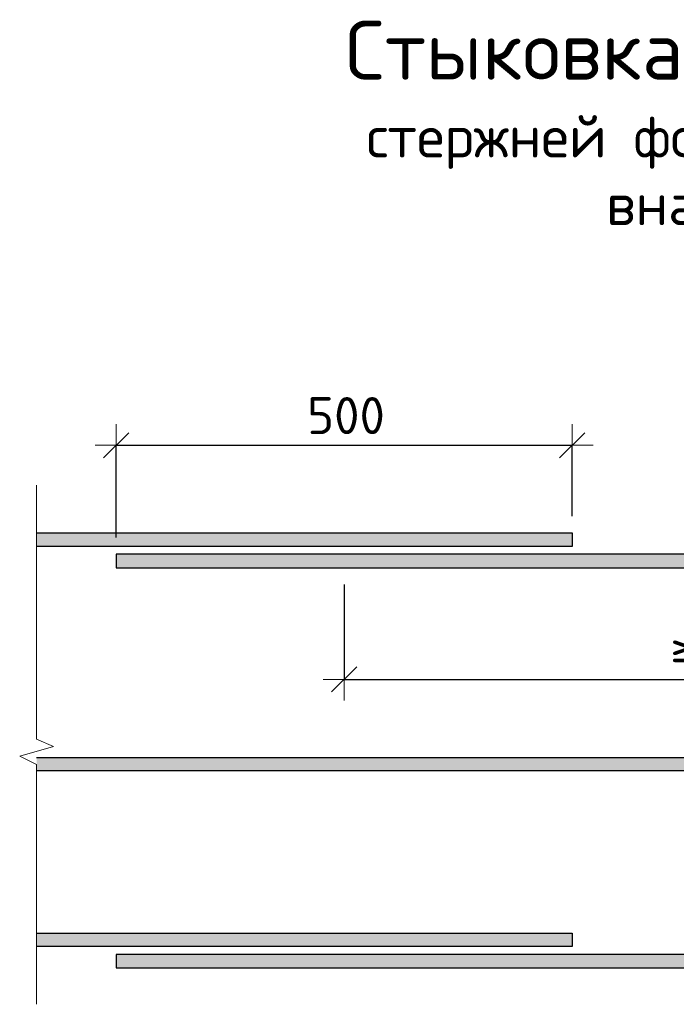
# Model space of a CAD drawing. Header units: metres. Extents: x -38 to 114, y -15 to 21.
# Tile 220 of 244: x 75.926 to 76.511, y 6.683 to 7.56. Entities that reach past the tile are written whole.
import ezdxf

# ---------------------------------------------------------------- set-up
doc = ezdxf.new("R2010")
doc.units = ezdxf.units.M
doc.header["$PDMODE"] = 65
for name, color, linetype, lineweight, true_color in [('XR$3$Арм.стержн.ниж.зоны Х', 7, 'Continuous', 35, 0xc600c6), ('XR$4$Арм.стержн.ниж.зоны Х', 7, 'Continuous', 35, 0xc600c6), ('XR$6$Арм.стержн.ниж.зоны Х', 7, 'Continuous', 35, 0xc600c6)]:
    doc.layers.add(name, color=color, linetype=linetype, lineweight=lineweight, true_color=true_color)
for name, color, linetype, lineweight in [('XR$3$Размерная линия_ общее', 7, 'Continuous', 13), ('XR$4$Размерная линия_ общее', 7, 'Continuous', 13), ('XR$6$Размерная линия_ общее', 7, 'Continuous', 13)]:
    doc.layers.add(name, color=color, linetype=linetype, lineweight=lineweight)
doc.styles.add('ISOCPEUR', font='txt')
doc.dimstyles.new('DIMSTYLE_33', dxfattribs={"dimtxt": 0.033, "dimasz": 0.0375, "dimexe": 0, "dimexo": 0, "dimgap": 0.0165, "dimtad": 2, "dimdec": 0, "dimlfac": 1000, "dimrnd": 1, "dimzin": 12, "dimdsep": 46, "dimtxsty": 'ISOCPEUR', "dimblk1": 'ALL_ML_STRICH', "dimblk2": 'ALL_ML_STRICH', "dimsah": 1, "dimcen": 0, "dimclrd": 7, "dimclre": 256, "dimclrt": 7, "dimadec": 0, "dimazin": 0, "dimtfac": 1, "dimtdec": 0, "dimtix": 1, "dimtmove": 2, "dimatfit": 3, "dimfxl": 0, "dimtzin": 0, "dimlwd": 0, "dimlwe": -3, "dimarcsym": 0})
doc.dimstyles.new('DIMSTYLE_6', dxfattribs={"dimtxt": 0.033, "dimasz": 0.0375, "dimexe": 0, "dimexo": 0, "dimgap": 0.0165, "dimtad": 2, "dimdec": 0, "dimlfac": 1000, "dimrnd": 1, "dimzin": 12, "dimdsep": 46, "dimtxsty": 'ISOCPEUR', "dimblk1": 'ALL_ML_STRICH', "dimblk2": 'ALL_ML_STRICH', "dimsah": 1, "dimcen": 0, "dimclrd": 7, "dimclre": 256, "dimclrt": 7, "dimadec": 0, "dimazin": 0, "dimtfac": 1, "dimtdec": 0, "dimtix": 1, "dimtmove": 2, "dimatfit": 3, "dimfxl": 0, "dimtzin": 0, "dimlwd": 0, "dimlwe": -3, "dimarcsym": 0})
doc.dimstyles.new('DIMSTYLE_7', dxfattribs={"dimtxt": 0.033, "dimasz": 0.0375, "dimexe": 0, "dimexo": 0, "dimgap": 0.0165, "dimtad": 2, "dimdec": 0, "dimlfac": 1000, "dimrnd": 1, "dimzin": 12, "dimdsep": 46, "dimtxsty": 'ISOCPEUR', "dimblk1": 'ALL_ML_STRICH', "dimblk2": 'ALL_ML_STRICH', "dimsah": 1, "dimcen": 0, "dimclrd": 7, "dimclre": 256, "dimclrt": 7, "dimadec": 0, "dimazin": 0, "dimtfac": 1, "dimtdec": 0, "dimtix": 1, "dimtmove": 2, "dimatfit": 3, "dimfxl": 0, "dimtzin": 0, "dimlwd": 0, "dimlwe": -3, "dimarcsym": 0})
doc.dimstyles.new('DIMSTYLE_8', dxfattribs={"dimtxt": 0.033, "dimasz": 0.0375, "dimexe": 0, "dimexo": 0, "dimgap": 0.0165, "dimtad": 2, "dimdec": 0, "dimlfac": 1000, "dimrnd": 1, "dimzin": 12, "dimdsep": 46, "dimtxsty": 'ISOCPEUR', "dimblk1": 'ALL_ML_STRICH', "dimblk2": 'ALL_ML_STRICH', "dimsah": 1, "dimcen": 0, "dimclrd": 7, "dimclre": 256, "dimclrt": 7, "dimadec": 0, "dimazin": 0, "dimtfac": 1, "dimtdec": 0, "dimtix": 1, "dimtmove": 2, "dimatfit": 3, "dimfxl": 0, "dimtzin": 0, "dimlwd": 0, "dimlwe": -3, "dimarcsym": 0})

# ---------------------------------------------------------------- blocks, each defined once
blk = doc.blocks.new('ALL_ML_STRICH')
at = {"color": 0, "linetype": 'ByBlock', "lineweight": -2}
for p, q in [((0, -0.5), (0, 0.5)), ((-0.3, -0.3), (0.3, 0.3)), ((-1, 0), (0.5, 0))]:
    blk.add_line(p, q, dxfattribs=at)
blk = doc.blocks.new('*D40')
at = {"layer": 'DEFPOINTS', "color": 7, "linetype": 'Continuous', "lineweight": 13, "transparency": 33554687}
for p in [(76.01219, 7.18081), (76.41819, 7.10269), (76.01219, 7.08369)]:
    blk.add_point(p, dxfattribs=at)
at = {"layer": 'XR$3$Размерная линия_ общее', "color": 253, "linetype": 'Continuous', "lineweight": -2, "true_color": 0xa0a0a0, "transparency": 33554687}
for p, q in [((76.01219, 7.09869), (76.01219, 7.18081)), ((76.41819, 7.11769), (76.41819, 7.18081))]:
    blk.add_line(p, q, dxfattribs=at)
at = {"layer": 'XR$3$Размерная линия_ общее', "color": 7, "linetype": 'Continuous', "lineweight": -2, "transparency": 33554687}
blk.add_line((76.01219, 7.18081), (76.41819, 7.18081), dxfattribs=at)
at = {"layer": 'XR$3$Размерная линия_ общее', "color": 7, "linetype": 'Continuous', "lineweight": 13, "transparency": 33554687, "xscale": 0.0375, "yscale": 0.0375, "zscale": 0.0375, "rotation": 180}
blk.add_blockref('ALL_ML_STRICH', (76.01219, 7.18081), dxfattribs=at)
at = {"layer": 'XR$3$Размерная линия_ общее', "color": 7, "linetype": 'Continuous', "lineweight": 13, "transparency": 33554687, "xscale": 0.0375, "yscale": 0.0375, "zscale": 0.0375}
blk.add_blockref('ALL_ML_STRICH', (76.41819, 7.18081), dxfattribs=at)
at = {"layer": 'XR$3$Размерная линия_ общее', "color": 7, "linetype": 'Continuous', "lineweight": 13, "transparency": 33554687, "insert": (76.18219, 7.22381), "char_height": 0.033, "width": 0.00165, "attachment_point": 1, "line_spacing_factor": 0.60241, "style": 'ISOCPEUR'}
blk.add_mtext('500', dxfattribs=at)
blk = doc.blocks.new('*D41')
at = {"layer": 'DEFPOINTS', "color": 7, "linetype": 'Continuous', "lineweight": 13, "transparency": 33554687}
for p in [(76.21519, 7.07169), (76.21519, 6.97226), (76.88519, 6.90269)]:
    blk.add_point(p, dxfattribs=at)
at = {"layer": 'XR$3$Размерная линия_ общее', "color": 253, "linetype": 'Continuous', "lineweight": -2, "true_color": 0xa0a0a0, "transparency": 33554687}
for p, q in [((76.21519, 7.05669), (76.21519, 6.97226)), ((76.88519, 6.91769), (76.88519, 6.97226))]:
    blk.add_line(p, q, dxfattribs=at)
at = {"layer": 'XR$3$Размерная линия_ общее', "color": 7, "linetype": 'Continuous', "lineweight": -2, "transparency": 33554687}
blk.add_line((76.21519, 6.97226), (76.88519, 6.97226), dxfattribs=at)
at = {"layer": 'XR$3$Размерная линия_ общее', "color": 7, "linetype": 'Continuous', "lineweight": 13, "transparency": 33554687, "xscale": 0.0375, "yscale": 0.0375, "zscale": 0.0375, "rotation": 180}
blk.add_blockref('ALL_ML_STRICH', (76.21519, 6.97226), dxfattribs=at)
at = {"layer": 'XR$3$Размерная линия_ общее', "color": 7, "linetype": 'Continuous', "lineweight": 13, "transparency": 33554687, "xscale": 0.0375, "yscale": 0.0375, "zscale": 0.0375}
blk.add_blockref('ALL_ML_STRICH', (76.88519, 6.97226), dxfattribs=at)
at = {"layer": 'XR$3$Размерная линия_ общее', "color": 7, "linetype": 'Continuous', "lineweight": 13, "transparency": 33554687, "insert": (76.50564, 7.01526), "char_height": 0.033, "width": 0.00165, "attachment_point": 1, "line_spacing_factor": 0.60241, "style": 'ISOCPEUR'}
blk.add_mtext('≥650', dxfattribs=at)
blk = doc.blocks.new('ЭЛЕМЕНТ_УЗОРА_1')
at = {"color": 7, "linetype": 'Continuous', "lineweight": 13, "transparency": 33554687}
blk.add_line((75.94119, 6.68269), (75.94119, 6.68269), dxfattribs=at)
blk.add_lwpolyline([(75.94119, 7.14519), (75.94119, 6.91903), (75.95619, 6.91255), (75.92619, 6.90377), (75.94119, 6.89637), (75.94119, 6.68269)], dxfattribs=at)
blk = doc.blocks.new('*D253')
at = {"layer": 'DEFPOINTS', "color": 7, "linetype": 'Continuous', "lineweight": 13, "transparency": 33554687}
for p in [(76.01219, 7.18081), (76.41819, 7.10269), (76.01219, 7.08369)]:
    blk.add_point(p, dxfattribs=at)
at = {"layer": 'XR$4$Размерная линия_ общее', "color": 253, "linetype": 'Continuous', "lineweight": -2, "true_color": 0xa0a0a0, "transparency": 33554687}
for p, q in [((76.01219, 7.09869), (76.01219, 7.18081)), ((76.41819, 7.11769), (76.41819, 7.18081))]:
    blk.add_line(p, q, dxfattribs=at)
at = {"layer": 'XR$4$Размерная линия_ общее', "color": 7, "linetype": 'Continuous', "lineweight": -2, "transparency": 33554687}
blk.add_line((76.01219, 7.18081), (76.41819, 7.18081), dxfattribs=at)
at = {"layer": 'XR$4$Размерная линия_ общее', "color": 7, "linetype": 'Continuous', "lineweight": 13, "transparency": 33554687, "xscale": 0.0375, "yscale": 0.0375, "zscale": 0.0375, "rotation": 180}
blk.add_blockref('ALL_ML_STRICH', (76.01219, 7.18081), dxfattribs=at)
at = {"layer": 'XR$4$Размерная линия_ общее', "color": 7, "linetype": 'Continuous', "lineweight": 13, "transparency": 33554687, "xscale": 0.0375, "yscale": 0.0375, "zscale": 0.0375}
blk.add_blockref('ALL_ML_STRICH', (76.41819, 7.18081), dxfattribs=at)
at = {"layer": 'XR$4$Размерная линия_ общее', "color": 7, "linetype": 'Continuous', "lineweight": 13, "transparency": 33554687, "insert": (76.18219, 7.22381), "char_height": 0.033, "width": 0.00165, "attachment_point": 1, "line_spacing_factor": 0.60241, "style": 'ISOCPEUR'}
blk.add_mtext('500', dxfattribs=at)
blk = doc.blocks.new('*D254')
at = {"layer": 'DEFPOINTS', "color": 7, "linetype": 'Continuous', "lineweight": 13, "transparency": 33554687}
for p in [(76.21519, 7.07169), (76.21519, 6.97226), (76.88519, 6.90269)]:
    blk.add_point(p, dxfattribs=at)
at = {"layer": 'XR$4$Размерная линия_ общее', "color": 253, "linetype": 'Continuous', "lineweight": -2, "true_color": 0xa0a0a0, "transparency": 33554687}
for p, q in [((76.21519, 7.05669), (76.21519, 6.97226)), ((76.88519, 6.91769), (76.88519, 6.97226))]:
    blk.add_line(p, q, dxfattribs=at)
at = {"layer": 'XR$4$Размерная линия_ общее', "color": 7, "linetype": 'Continuous', "lineweight": -2, "transparency": 33554687}
blk.add_line((76.21519, 6.97226), (76.88519, 6.97226), dxfattribs=at)
at = {"layer": 'XR$4$Размерная линия_ общее', "color": 7, "linetype": 'Continuous', "lineweight": 13, "transparency": 33554687, "xscale": 0.0375, "yscale": 0.0375, "zscale": 0.0375, "rotation": 180}
blk.add_blockref('ALL_ML_STRICH', (76.21519, 6.97226), dxfattribs=at)
at = {"layer": 'XR$4$Размерная линия_ общее', "color": 7, "linetype": 'Continuous', "lineweight": 13, "transparency": 33554687, "xscale": 0.0375, "yscale": 0.0375, "zscale": 0.0375}
blk.add_blockref('ALL_ML_STRICH', (76.88519, 6.97226), dxfattribs=at)
at = {"layer": 'XR$4$Размерная линия_ общее', "color": 7, "linetype": 'Continuous', "lineweight": 13, "transparency": 33554687, "insert": (76.50564, 7.01526), "char_height": 0.033, "width": 0.00165, "attachment_point": 1, "line_spacing_factor": 0.60241, "style": 'ISOCPEUR'}
blk.add_mtext('≥650', dxfattribs=at)
blk = doc.blocks.new('ЭЛЕМЕНТ_УЗОРА_13')
at = {"color": 7, "linetype": 'Continuous', "lineweight": 13, "transparency": 33554687}
blk.add_line((75.94119, 6.68269), (75.94119, 6.68269), dxfattribs=at)
blk.add_lwpolyline([(75.94119, 7.14519), (75.94119, 6.91903), (75.95619, 6.91255), (75.92619, 6.90377), (75.94119, 6.89637), (75.94119, 6.68269)], dxfattribs=at)
blk = doc.blocks.new('*D640')
at = {"layer": 'DEFPOINTS', "color": 7, "linetype": 'Continuous', "lineweight": 13, "transparency": 33554687}
for p in [(76.01219, 7.18081), (76.41819, 7.10269), (76.01219, 7.08369)]:
    blk.add_point(p, dxfattribs=at)
at = {"layer": 'XR$6$Размерная линия_ общее', "color": 253, "linetype": 'Continuous', "lineweight": -2, "true_color": 0xa0a0a0, "transparency": 33554687}
for p, q in [((76.01219, 7.09869), (76.01219, 7.18081)), ((76.41819, 7.11769), (76.41819, 7.18081))]:
    blk.add_line(p, q, dxfattribs=at)
at = {"layer": 'XR$6$Размерная линия_ общее', "color": 7, "linetype": 'Continuous', "lineweight": -2, "transparency": 33554687}
blk.add_line((76.01219, 7.18081), (76.41819, 7.18081), dxfattribs=at)
at = {"layer": 'XR$6$Размерная линия_ общее', "color": 7, "linetype": 'Continuous', "lineweight": 13, "transparency": 33554687, "xscale": 0.0375, "yscale": 0.0375, "zscale": 0.0375, "rotation": 180}
blk.add_blockref('ALL_ML_STRICH', (76.01219, 7.18081), dxfattribs=at)
at = {"layer": 'XR$6$Размерная линия_ общее', "color": 7, "linetype": 'Continuous', "lineweight": 13, "transparency": 33554687, "xscale": 0.0375, "yscale": 0.0375, "zscale": 0.0375}
blk.add_blockref('ALL_ML_STRICH', (76.41819, 7.18081), dxfattribs=at)
at = {"layer": 'XR$6$Размерная линия_ общее', "color": 7, "linetype": 'Continuous', "lineweight": 13, "transparency": 33554687, "insert": (76.18219, 7.22381), "char_height": 0.033, "width": 0.00165, "attachment_point": 1, "line_spacing_factor": 0.60241, "style": 'ISOCPEUR'}
blk.add_mtext('500', dxfattribs=at)
blk = doc.blocks.new('*D641')
at = {"layer": 'DEFPOINTS', "color": 7, "linetype": 'Continuous', "lineweight": 13, "transparency": 33554687}
for p in [(76.21519, 7.07169), (76.21519, 6.97226), (76.88519, 6.90269)]:
    blk.add_point(p, dxfattribs=at)
at = {"layer": 'XR$6$Размерная линия_ общее', "color": 253, "linetype": 'Continuous', "lineweight": -2, "true_color": 0xa0a0a0, "transparency": 33554687}
for p, q in [((76.21519, 7.05669), (76.21519, 6.97226)), ((76.88519, 6.91769), (76.88519, 6.97226))]:
    blk.add_line(p, q, dxfattribs=at)
at = {"layer": 'XR$6$Размерная линия_ общее', "color": 7, "linetype": 'Continuous', "lineweight": -2, "transparency": 33554687}
blk.add_line((76.21519, 6.97226), (76.88519, 6.97226), dxfattribs=at)
at = {"layer": 'XR$6$Размерная линия_ общее', "color": 7, "linetype": 'Continuous', "lineweight": 13, "transparency": 33554687, "xscale": 0.0375, "yscale": 0.0375, "zscale": 0.0375, "rotation": 180}
blk.add_blockref('ALL_ML_STRICH', (76.21519, 6.97226), dxfattribs=at)
at = {"layer": 'XR$6$Размерная линия_ общее', "color": 7, "linetype": 'Continuous', "lineweight": 13, "transparency": 33554687, "xscale": 0.0375, "yscale": 0.0375, "zscale": 0.0375}
blk.add_blockref('ALL_ML_STRICH', (76.88519, 6.97226), dxfattribs=at)
at = {"layer": 'XR$6$Размерная линия_ общее', "color": 7, "linetype": 'Continuous', "lineweight": 13, "transparency": 33554687, "insert": (76.50564, 7.01526), "char_height": 0.033, "width": 0.00165, "attachment_point": 1, "line_spacing_factor": 0.60241, "style": 'ISOCPEUR'}
blk.add_mtext('≥650', dxfattribs=at)
blk = doc.blocks.new('ЭЛЕМЕНТ_УЗОРА_28')
at = {"color": 7, "linetype": 'Continuous', "lineweight": 13, "transparency": 33554687}
blk.add_line((75.94119, 6.68269), (75.94119, 6.68269), dxfattribs=at)
blk.add_lwpolyline([(75.94119, 7.14519), (75.94119, 6.91903), (75.95619, 6.91255), (75.92619, 6.90377), (75.94119, 6.89637), (75.94119, 6.68269)], dxfattribs=at)

msp = doc.modelspace()

# ---------------------------------------------------------------- hatches: boundary and pattern name
at = {"linetype": 'Continuous', "lineweight": 13, "true_color": 0xc8c8c8, "transparency": 33554687}
for points in [[(75.94119, 7.09069), (76.41819, 7.09069), (76.41819, 7.10269), (75.94119, 7.10269)], [(75.94119, 7.09069), (76.41819, 7.09069), (76.41819, 7.10269), (75.94119, 7.10269)], [(75.94119, 7.09069), (76.41819, 7.09069), (76.41819, 7.10269), (75.94119, 7.10269)], [(76.01219, 7.08369), (76.01219, 7.07169), (77.20119, 7.07169), (77.20119, 7.08369)], [(76.01219, 7.08369), (76.01219, 7.07169), (77.20119, 7.07169), (77.20119, 7.08369)], [(76.01219, 7.08369), (76.01219, 7.07169), (77.20119, 7.07169), (77.20119, 7.08369)], [(75.94119, 6.89069), (77.09719, 6.89069), (77.09719, 6.90269), (75.94119, 6.90269)], [(75.94119, 6.89069), (77.09719, 6.89069), (77.09719, 6.90269), (75.94119, 6.90269)], [(75.94119, 6.89069), (77.09719, 6.89069), (77.09719, 6.90269), (75.94119, 6.90269)], [(75.94119, 6.73414), (76.41819, 6.73414), (76.41819, 6.74614), (75.94119, 6.74614)], [(75.94119, 6.73414), (76.41819, 6.73414), (76.41819, 6.74614), (75.94119, 6.74614)], [(75.94119, 6.73414), (76.41819, 6.73414), (76.41819, 6.74614), (75.94119, 6.74614)], [(76.01219, 6.72714), (76.01219, 6.71514), (77.20119, 6.71514), (77.20119, 6.72714)], [(76.01219, 6.72714), (76.01219, 6.71514), (77.20119, 6.71514), (77.20119, 6.72714)], [(76.01219, 6.72714), (76.01219, 6.71514), (77.20119, 6.71514), (77.20119, 6.72714)]]:
    msp.add_hatch(color=9, dxfattribs=at).paths.add_polyline_path(points)

# ---------------------------------------------------------------- linework, layer by layer
at = {"layer": 'XR$3$Арм.стержн.ниж.зоны Х', "color": 7, "linetype": 'Continuous', "lineweight": 25, "transparency": 33554687}
for points in [[(75.94119, 7.10269), (76.41819, 7.10269), (76.41819, 7.09069), (75.94119, 7.09069)], [(77.20119, 7.08369), (76.01219, 7.08369), (76.01219, 7.07169), (77.20119, 7.07169)], [(75.94119, 6.90269), (77.09719, 6.90269), (77.09719, 6.89069), (75.94119, 6.89069)], [(75.94119, 6.74614), (76.41819, 6.74614), (76.41819, 6.73414), (75.94119, 6.73414)], [(77.20119, 6.72714), (76.01219, 6.72714), (76.01219, 6.71514), (77.20119, 6.71514)]]:
    msp.add_lwpolyline(points, dxfattribs=at)
at = {"layer": 'XR$4$Арм.стержн.ниж.зоны Х', "color": 7, "linetype": 'Continuous', "lineweight": 25, "transparency": 33554687}
for points in [[(75.94119, 7.10269), (76.41819, 7.10269), (76.41819, 7.09069), (75.94119, 7.09069)], [(77.20119, 7.08369), (76.01219, 7.08369), (76.01219, 7.07169), (77.20119, 7.07169)], [(75.94119, 6.90269), (77.09719, 6.90269), (77.09719, 6.89069), (75.94119, 6.89069)], [(75.94119, 6.74614), (76.41819, 6.74614), (76.41819, 6.73414), (75.94119, 6.73414)], [(77.20119, 6.72714), (76.01219, 6.72714), (76.01219, 6.71514), (77.20119, 6.71514)]]:
    msp.add_lwpolyline(points, dxfattribs=at)
at = {"layer": 'XR$6$Арм.стержн.ниж.зоны Х', "color": 7, "linetype": 'Continuous', "lineweight": 25, "transparency": 33554687}
for points in [[(75.94119, 7.10269), (76.41819, 7.10269), (76.41819, 7.09069), (75.94119, 7.09069)], [(77.20119, 7.08369), (76.01219, 7.08369), (76.01219, 7.07169), (77.20119, 7.07169)], [(75.94119, 6.90269), (77.09719, 6.90269), (77.09719, 6.89069), (75.94119, 6.89069)], [(75.94119, 6.74614), (76.41819, 6.74614), (76.41819, 6.73414), (75.94119, 6.73414)], [(77.20119, 6.72714), (76.01219, 6.72714), (76.01219, 6.71514), (77.20119, 6.71514)]]:
    msp.add_lwpolyline(points, dxfattribs=at)

# ---------------------------------------------------------------- block references
at = {"color": 7, "linetype": 'Continuous', "lineweight": 13, "transparency": 33554687}
for name in ['ЭЛЕМЕНТ_УЗОРА_1', 'ЭЛЕМЕНТ_УЗОРА_13', 'ЭЛЕМЕНТ_УЗОРА_28']:
    msp.add_blockref(name, (0, 0), dxfattribs=at)

# ---------------------------------------------------------------- texts
at = {"color": 7, "linetype": 'Continuous', "lineweight": 13, "transparency": 33554687, "insert": (76.57365, 7.55916), "char_height": 0.0525, "width": 0.9380437, "attachment_point": 2, "line_spacing_factor": 0.963855}
msp.add_mtext('\\A1;{\\fISOCPEUR|i0|b0;\\H0.052500;\\W1.000000;\\C7;Стыковка арматурных}\\P{\\fISOCPEUR|i0|b0;\\H0.037500;\\W1.000000;\\C7;стержней фоновой арматуры}\\P{\\fISOCPEUR|i0|b0;\\H0.037500;\\W1.000000;\\C7;внахлёстку}\\P', dxfattribs=at)
msp.add_mtext('\\A1;{\\fISOCPEUR|i0|b0;\\H0.052500;\\W1.000000;\\C7;Стыковка арматурных}\\P{\\fISOCPEUR|i0|b0;\\H0.037500;\\W1.000000;\\C7;стержней фоновой арматуры}\\P{\\fISOCPEUR|i0|b0;\\H0.037500;\\W1.000000;\\C7;внахлёстку}\\P', dxfattribs=at)
msp.add_mtext('\\A1;{\\fISOCPEUR|i0|b0;\\H0.052500;\\W1.000000;\\C7;Стыковка арматурных}\\P{\\fISOCPEUR|i0|b0;\\H0.037500;\\W1.000000;\\C7;стержней фоновой арматуры}\\P{\\fISOCPEUR|i0|b0;\\H0.037500;\\W1.000000;\\C7;внахлёстку}\\P', dxfattribs=at)

# ---------------------------------------------------------------- dimensions: what is measured, and where the dimension line sits
at = {"layer": 'XR$3$Размерная линия_ общее', "color": 7, "linetype": 'Continuous', "lineweight": 13, "transparency": 33554687}
for base, p1, p2, text, dimstyle, override, picture, middle in [((76.41819, 7.18081), (76.01219, 7.09869), (76.41819, 7.11769), '500', 'DIMSTYLE_6', {"dimpost": '<>', "dimclrd": 7, "dimclre": 253, "dimclrt": 7, "dimlwd": 0, "dimlwe": 65533}, '*D40', (76.21519, 7.19731)), ((76.88519, 6.97226), (76.21519, 7.05669), (76.88519, 6.91769), '≥650', 'DIMSTYLE_7', {"dimpost": '≥<>', "dimclrd": 7, "dimclre": 253, "dimclrt": 7, "dimlwd": 0, "dimlwe": 65533}, '*D41', (76.55019, 6.98876))]:
    dim = msp.add_linear_dim(base=base, p1=p1, p2=p2, text=text, dimstyle=dimstyle, override=override, dxfattribs=at)
    dim.commit()
    dim.dimension.update_dxf_attribs({"geometry": picture, "text_midpoint": middle, "dimtype": 160})
at = {"layer": 'XR$4$Размерная линия_ общее', "color": 7, "linetype": 'Continuous', "lineweight": 13, "transparency": 33554687}
for base, p1, p2, text, dimstyle, override, picture, middle in [((76.41819, 7.18081), (76.01219, 7.09869), (76.41819, 7.11769), '500', 'DIMSTYLE_8', {"dimpost": '<>', "dimclrd": 7, "dimclre": 253, "dimclrt": 7, "dimlwd": 0, "dimlwe": 65533}, '*D253', (76.21519, 7.19731)), ((76.88519, 6.97226), (76.21519, 7.05669), (76.88519, 6.91769), '≥650', 'DIMSTYLE_33', {"dimpost": '≥<>', "dimclrd": 7, "dimclre": 253, "dimclrt": 7, "dimlwd": 0, "dimlwe": 65533}, '*D254', (76.55019, 6.98876))]:
    dim = msp.add_linear_dim(base=base, p1=p1, p2=p2, text=text, dimstyle=dimstyle, override=override, dxfattribs=at)
    dim.commit()
    dim.dimension.update_dxf_attribs({"geometry": picture, "text_midpoint": middle, "dimtype": 160})
at = {"layer": 'XR$6$Размерная линия_ общее', "color": 7, "linetype": 'Continuous', "lineweight": 13, "transparency": 33554687}
for base, p1, p2, text, dimstyle, override, picture, middle in [((76.41819, 7.18081), (76.01219, 7.09869), (76.41819, 7.11769), '500', 'DIMSTYLE_8', {"dimpost": '<>', "dimclrd": 7, "dimclre": 253, "dimclrt": 7, "dimlwd": 0, "dimlwe": 65533}, '*D640', (76.21519, 7.19731)), ((76.88519, 6.97226), (76.21519, 7.05669), (76.88519, 6.91769), '≥650', 'DIMSTYLE_33', {"dimpost": '≥<>', "dimclrd": 7, "dimclre": 253, "dimclrt": 7, "dimlwd": 0, "dimlwe": 65533}, '*D641', (76.55019, 6.98876))]:
    dim = msp.add_linear_dim(base=base, p1=p1, p2=p2, text=text, dimstyle=dimstyle, override=override, dxfattribs=at)
    dim.commit()
    dim.dimension.update_dxf_attribs({"geometry": picture, "text_midpoint": middle, "dimtype": 160})

doc.saveas('drawing.dxf')
